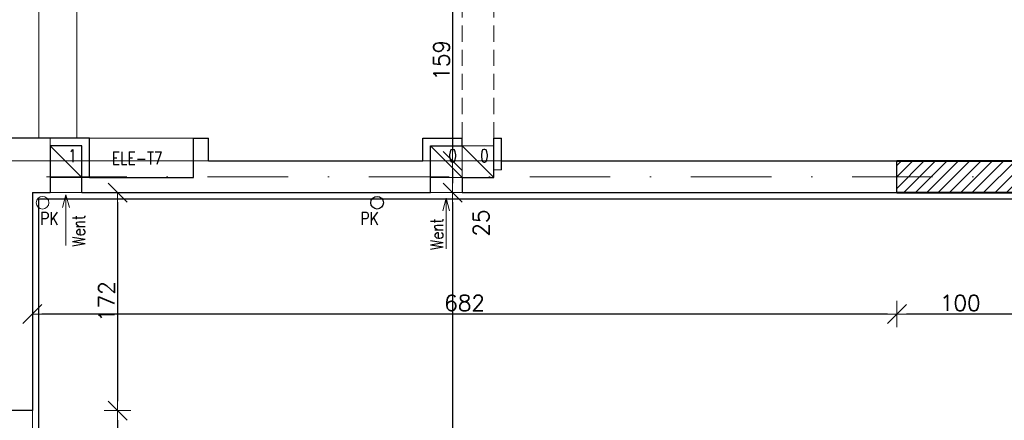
# Model space of a CAD drawing. Header units: millimetres. Extents: x 23192 to 177760, y -399809 to -79279.
# Tile 144 of 256: x 53194 to 53970, y -195131 to -194815. Entities that reach past the tile are written whole.
import ezdxf

# ---------------------------------------------------------------- set-up
doc = ezdxf.new("R2010")
doc.units = ezdxf.units.MM
for name, pattern in [('2_3', [1, 0.5, -0.5]), ('DASHDOT', [25.4, 12.7, -6.35, 0, -6.35]), ('HIDDEN', [9.525, 6.35, -3.175])]:
    doc.linetypes.add(name, pattern=pattern)
doc.layers.get('0').update_dxf_attribs({"lineweight": 0})
for name, color, linetype, lineweight in [('!! 0_ Istn-sciany', 3, 'Continuous', 30), ('!! 0_ Istn-widok', 1, 'Continuous', 15), ('!! 0_Istn-armatura', 6, 'Continuous', 9), ('!! 0_Istn-went', 5, 'Continuous', 13), ('!! 0_Osie', 1, 'DASHDOT', 13), ('!! 1  WYDZIELENIE PPOŻ', 252, 'Continuous', 0), ('!! 1_hatch projektowane ściany', 4, 'Continuous', 5), ('!! 1_PROJ Sciany', 2, 'Continuous', 40), ('!! wymiary osi', 250, 'Continuous', 9), ('0-osie-liniA', 14, 'DASHDOT', 5)]:
    doc.layers.add(name, color=color, linetype=linetype, lineweight=lineweight)
doc.layers.add('!! 0_opis pionów', color=4, linetype='Continuous')
doc.layers.add('Powierzchnia', color=140, linetype='Continuous', lineweight=5, plot=False)
doc.styles.add('ARCHETYP', font='romans.shx', dxfattribs={"height": 15})
doc.styles.add('TXT', font='simplex.shx')
doc.dimstyles.new('DIM50', dxfattribs={"dimscale": 5, "dimtxt": 2.5, "dimasz": 1.5, "dimexe": 0, "dimexo": 0, "dimgap": 0.5, "dimtad": 1, "dimdec": 4, "dimrnd": 0.5, "dimdsep": 46, "dimtxsty": 'TXT', "dimblk1": 'TICK1', "dimblk2": 'TICK1', "dimsah": 1, "dimcen": 0, "dimse1": 1, "dimse2": 1, "dimclrd": 1, "dimclre": 7, "dimclrt": 9, "dimadec": 0, "dimazin": 0, "dimtfac": 1, "dimtdec": 4, "dimtmove": 2, "dimatfit": 3, "dimldrblk": 'TICK1', "dimfxl": 1, "dimtolj": 1, "dimarcsym": 0})

# ---------------------------------------------------------------- blocks, each defined once
blk = doc.blocks.new('BLOK OSI')
at = {"layer": '0-osie-liniA', "ltscale": 5}
blk.add_lwpolyline([(48639.25763, -195002.0883), (55442.2848, -195002.0883)], dxfattribs=at)
blk = doc.blocks.new('TICK1')
at = {"color": 0}
for p, q in [((0, -1.4), (0, 1.4)), ((0, 0), (-1, 0))]:
    blk.add_line(p, q, dxfattribs=at)
at = {"color": 2}
blk.add_line((-1, -1), (1, 1), dxfattribs=at)
blk = doc.blocks.new('*D2455')
at = {"layer": '!! wymiary osi', "color": 1, "lineweight": -2, "transparency": 16777216}
blk.add_line((53978.21, -195047.47), (53893.21, -195047.47), dxfattribs=at)
at = {"layer": 'DEFPOINTS', "color": 0, "transparency": 16777216}
for p in [(53885.71, -194951.59), (53985.71, -194951.59), (53885.71, -195047.47)]:
    blk.add_point(p, dxfattribs=at)
at = {"layer": '!! wymiary osi', "color": 1, "lineweight": -2, "transparency": 16777216, "xscale": 7.5, "yscale": 7.5, "zscale": 7.5, "rotation": 180}
blk.add_blockref('TICK1', (53885.71, -195047.47), dxfattribs=at)
at = {"layer": '!! wymiary osi', "color": 1, "lineweight": -2, "transparency": 16777216, "xscale": 7.5, "yscale": 7.5, "zscale": 7.5}
blk.add_blockref('TICK1', (53985.71, -195047.47), dxfattribs=at)
at = {"layer": '!! wymiary osi', "color": 9, "transparency": 16777216, "insert": (53935.71, -195038.72), "char_height": 12.5, "attachment_point": 5, "style": 'TXT'}
blk.add_mtext('\\A1;100', dxfattribs=at)
blk = doc.blocks.new('*D2456')
at = {"layer": '!! wymiary osi', "color": 1, "lineweight": -2, "transparency": 16777216}
blk.add_line((53878.21, -195047.47), (53211.21, -195047.47), dxfattribs=at)
at = {"layer": 'DEFPOINTS', "color": 0, "transparency": 16777216}
for p in [(53203.71, -194951.59), (53885.71, -194951.59), (53203.71, -195047.47)]:
    blk.add_point(p, dxfattribs=at)
at = {"layer": '!! wymiary osi', "color": 1, "lineweight": -2, "transparency": 16777216, "xscale": 7.5, "yscale": 7.5, "zscale": 7.5, "rotation": 180}
blk.add_blockref('TICK1', (53203.71, -195047.47), dxfattribs=at)
at = {"layer": '!! wymiary osi', "color": 1, "lineweight": -2, "transparency": 16777216, "xscale": 7.5, "yscale": 7.5, "zscale": 7.5}
blk.add_blockref('TICK1', (53885.71, -195047.47), dxfattribs=at)
at = {"layer": '!! wymiary osi', "color": 9, "transparency": 16777216, "insert": (53544.71, -195038.72), "char_height": 12.5, "attachment_point": 5, "style": 'TXT'}
blk.add_mtext('\\A1;682', dxfattribs=at)
blk = doc.blocks.new('*D2457')
at = {"layer": '!! wymiary osi', "color": 1, "lineweight": -2, "transparency": 16777216}
blk.add_line((53270.97, -194959.09), (53270.97, -195116.22), dxfattribs=at)
at = {"layer": 'DEFPOINTS', "color": 0, "transparency": 16777216}
for p in [(53203.71, -194951.59), (53203.71, -195123.72), (53270.97, -195123.72)]:
    blk.add_point(p, dxfattribs=at)
at = {"layer": '!! wymiary osi', "color": 1, "lineweight": -2, "transparency": 16777216, "xscale": 7.5, "yscale": 7.5, "zscale": 7.5}
for p, rotation in [((53270.97, -194951.59), 90), ((53270.97, -195123.72), 270)]:
    blk.add_blockref('TICK1', p, dxfattribs=dict(at, rotation=rotation))
at = {"layer": '!! wymiary osi', "color": 9, "transparency": 16777216, "insert": (53262.22, -195037.65), "char_height": 12.5, "attachment_point": 5, "rotation": 90, "style": 'TXT'}
blk.add_mtext('\\A1;172', dxfattribs=at)
blk = doc.blocks.new('*D2458')
at = {"layer": '!! wymiary osi', "color": 1, "lineweight": -2, "transparency": 16777216}
blk.add_line((53270.97, -195131.22), (53270.97, -195215.61), dxfattribs=at)
at = {"layer": 'DEFPOINTS', "color": 0, "transparency": 16777216}
for p in [(53203.71, -195123.72), (53199.82, -195223.11), (53270.97, -195223.11)]:
    blk.add_point(p, dxfattribs=at)
at = {"layer": '!! wymiary osi', "color": 1, "lineweight": -2, "transparency": 16777216, "xscale": 7.5, "yscale": 7.5, "zscale": 7.5}
for p, rotation in [((53270.97, -195123.72), 90), ((53270.97, -195223.11), 270)]:
    blk.add_blockref('TICK1', p, dxfattribs=dict(at, rotation=rotation))
at = {"layer": '!! wymiary osi', "color": 9, "transparency": 16777216, "insert": (53262.22, -195173.41), "char_height": 12.5, "attachment_point": 5, "rotation": 90, "style": 'TXT'}
blk.add_mtext('\\A1;99.5', dxfattribs=at)
blk = doc.blocks.new('*D2482')
at = {"layer": '!! wymiary osi', "color": 1, "lineweight": -2, "transparency": 16777216}
blk.add_line((53535.22, -194775.09), (53535.22, -194919.09), dxfattribs=at)
at = {"layer": 'DEFPOINTS', "color": 0, "transparency": 16777216}
for p in [(53479.71, -194767.59), (53479.71, -194926.59), (53535.22, -194926.59)]:
    blk.add_point(p, dxfattribs=at)
at = {"layer": '!! wymiary osi', "color": 1, "lineweight": -2, "transparency": 16777216, "xscale": 7.5, "yscale": 7.5, "zscale": 7.5}
for p, rotation in [((53535.22, -194767.59), 90), ((53535.22, -194926.59), 270)]:
    blk.add_blockref('TICK1', p, dxfattribs=dict(at, rotation=rotation))
at = {"layer": '!! wymiary osi', "color": 9, "transparency": 16777216, "insert": (53526.47, -194847.09), "char_height": 12.5, "attachment_point": 5, "rotation": 90, "style": 'TXT'}
blk.add_mtext('\\A1;159', dxfattribs=at)
blk = doc.blocks.new('*D2483')
at = {"layer": '!! wymiary osi', "color": 1, "lineweight": -2, "transparency": 16777216}
blk.add_line((53535.22, -194934.09), (53535.22, -194944.09), dxfattribs=at)
at = {"layer": 'DEFPOINTS', "color": 0, "transparency": 16777216}
for p in [(53479.71, -194926.59), (53479.71, -194951.59), (53535.22, -194951.59)]:
    blk.add_point(p, dxfattribs=at)
at = {"layer": '!! wymiary osi', "color": 1, "lineweight": -2, "transparency": 16777216, "xscale": 7.5, "yscale": 7.5, "zscale": 7.5}
for p, rotation in [((53535.22, -194926.59), 90), ((53535.22, -194951.59), 270)]:
    blk.add_blockref('TICK1', p, dxfattribs=dict(at, rotation=rotation))
at = {"layer": '!! wymiary osi', "color": 9, "transparency": 16777216, "insert": (53557.72, -194975.63), "char_height": 12.5, "attachment_point": 5, "rotation": 90, "style": 'TXT'}
blk.add_mtext('\\A1;25', dxfattribs=at)
blk = doc.blocks.new('*D2484')
at = {"layer": '!! wymiary osi', "color": 1, "lineweight": -2, "transparency": 16777216}
blk.add_line((53535.22, -194959.09), (53535.22, -195567.09), dxfattribs=at)
at = {"layer": 'DEFPOINTS', "color": 0, "transparency": 16777216}
for p in [(53479.71, -194951.59), (53521.71, -195574.59), (53535.22, -195574.59)]:
    blk.add_point(p, dxfattribs=at)
at = {"layer": '!! wymiary osi', "color": 1, "lineweight": -2, "transparency": 16777216, "xscale": 7.5, "yscale": 7.5, "zscale": 7.5}
for p, rotation in [((53535.22, -194951.59), 90), ((53535.22, -195574.59), 270)]:
    blk.add_blockref('TICK1', p, dxfattribs=dict(at, rotation=rotation))
at = {"layer": '!! wymiary osi', "color": 9, "transparency": 16777216, "insert": (53526.47, -195263.09), "char_height": 12.5, "attachment_point": 5, "rotation": 90, "style": 'TXT'}
blk.add_mtext('\\A1;623', dxfattribs=at)

msp = doc.modelspace()

# ---------------------------------------------------------------- hatches: boundary and pattern name
at = {"layer": '!! 1_hatch projektowane ściany'}
h = msp.add_hatch(dxfattribs=at)
h.set_pattern_fill('ANSI31', color=256, scale=2)
h.paths.add_polyline_path([(53985.71142, -194926.5883), (53885.71142, -194926.5883), (53885.71142, -194939.0883), (53985.71142, -194939.0883)])
h.paths.add_polyline_path([(53985.71142, -194939.0883), (53885.71142, -194939.0883), (53885.71142, -194951.5883), (53985.71142, -194951.5883)])

# ---------------------------------------------------------------- linework, layer by layer
at = {"layer": '!! 0_ Istn-sciany'}
for p, q in [((53511.71142, -194926.5883), (53511.71142, -194908.5883)), ((53567.71142, -194939.5883), (53567.71142, -194908.5883)), ((53573.71142, -194933.5883), (53573.71142, -194908.5883)), ((53517.71142, -194951.5883), (53517.71142, -194914.5883)), ((53885.71142, -194951.5883), (53885.71142, -194926.5883))]:
    msp.add_line(p, q, dxfattribs=at)
for points in [[(53248.71142, -194908.5883), (53178.71142, -194908.5883)], [(53248.71142, -194939.5883), (53248.71142, -194908.5883)], [(53330.71142, -194939.5883), (53330.71142, -194908.5883)], [(53330.71142, -194908.5883), (53342.71142, -194908.5883)], [(53342.71142, -194926.5883), (53342.71142, -194908.5883)], [(53511.71142, -194908.5883), (53542.71142, -194908.5883)], [(53542.71142, -194914.5883), (53542.71142, -194908.5883)], [(53567.71142, -194908.5883), (53573.71142, -194908.5883)], [(53242.71142, -194914.5883), (53217.71142, -194914.5883)], [(53217.71142, -194914.5883), (53217.71142, -194939.5883)], [(53242.71142, -194951.5883), (53242.71142, -194914.5883)], [(53517.71142, -194914.5883), (53542.71142, -194914.5883)], [(53342.71142, -194926.5883), (53511.71142, -194926.5883)], [(53573.71142, -194926.5883), (53885.71142, -194926.5883)], [(53217.71142, -194939.5883), (53217.71142, -194951.5883)], [(53248.71142, -194939.5883), (53330.71142, -194939.5883)], [(53542.71142, -194939.5883), (53567.71142, -194939.5883)], [(53542.71142, -194939.5883), (53542.71142, -194951.5883)], [(53203.71142, -194951.5883), (53217.71142, -194951.5883)], [(53203.71142, -194951.5883), (53203.71142, -195123.71718)], [(53242.71142, -194951.5883), (53517.71142, -194951.5883)], [(53542.71142, -194951.5883), (53885.71142, -194951.5883)], [(53203.71142, -195123.71718), (53178.71142, -195123.71718)]]:
    msp.add_lwpolyline(points, dxfattribs=at)
at = {"layer": '!! 0_ Istn-widok'}
for points in [[(53208.71142, -194908.5883), (53208.71142, -194651.5883)], [(53238.71142, -194908.5883), (53238.71142, -194651.5883)], [(53217.71142, -194914.5883), (53217.71142, -194908.5883)], [(53511.71142, -194926.5883), (53517.71142, -194926.5883)], [(53242.71142, -194939.5883), (53248.71142, -194939.5883)], [(53573.71142, -194933.5883), (53567.71142, -194933.5883)]]:
    msp.add_lwpolyline(points, dxfattribs=at)
at = {"layer": '!! 0_Istn-armatura'}
msp.add_lwpolyline([(53248.71142, -194908.5883), (53330.71142, -194908.5883)], dxfattribs=at)
msp.add_circle((53211.71142, -194959.5883), 5, dxfattribs=at)
at = {"layer": '!! 0_Istn-went', "linetype": 'HIDDEN', "ltscale": 2}
for points in [[(53542.71142, -194908.5883), (53542.71142, -194755.5883)], [(53567.71142, -194908.5883), (53567.71142, -194755.5883)]]:
    msp.add_lwpolyline(points, dxfattribs=at)
at = {"layer": '!! 0_Istn-went'}
for points in [[(53217.71142, -194939.5883), (53242.71142, -194939.5883), (53242.71142, -194914.5883), (53217.71142, -194914.5883)], [(53517.71142, -194939.5883), (53542.71142, -194939.5883), (53542.71142, -194914.5883), (53517.71142, -194914.5883)], [(53542.71142, -194939.5883), (53567.71142, -194939.5883), (53567.71142, -194914.5883), (53542.71142, -194914.5883)]]:
    msp.add_lwpolyline(points, close=True, dxfattribs=at)
for points in [[(53217.71142, -194914.5883), (53242.71142, -194939.5883)], [(53517.71142, -194914.5883), (53542.71142, -194939.5883)], [(53542.71142, -194914.5883), (53567.71142, -194939.5883)], [(53217.71142, -194951.5883), (53242.71142, -194951.5883)], [(53230.21142, -194953.33133), (53227.53193, -194963.33133)], [(53230.21142, -194993.37786), (53230.21142, -194953.33133)], [(53230.21142, -194953.33133), (53232.89092, -194963.33133)], [(53517.71142, -194951.5883), (53542.71142, -194951.5883)], [(53530.21142, -194955.9662), (53527.53193, -194965.9662)], [(53530.21142, -194996.01273), (53530.21142, -194955.9662)], [(53530.21142, -194955.9662), (53532.89092, -194965.9662)]]:
    msp.add_lwpolyline(points, dxfattribs=at)
at = {"layer": '!! 0_opis pionów'}
msp.add_circle((53475.71142, -194959.5883), 5, dxfattribs=at)
at = {"layer": '!! 1  WYDZIELENIE PPOŻ', "color": 20, "linetype": '2_3', "ltscale": 10, "true_color": 0xf65c09, "const_width": 1}
msp.add_lwpolyline([(53208.71142, -195569.5883), (53208.71142, -194956.5883), (54755.5485, -194956.5883), (54755.86901, -194356.5883), (54961.71142, -194356.5883), (54961.71142, -195569.5883)], close=True, dxfattribs=at)
at = {"layer": '!! 1_PROJ Sciany'}
for points in [[(53885.71142, -194926.5883), (53985.71142, -194926.5883)], [(53885.71142, -194951.5883), (53985.71142, -194951.5883)]]:
    msp.add_lwpolyline(points, dxfattribs=at)
at = {"layer": 'Powierzchnia'}
for points in [[(52004.71142, -194926.5883), (54379.71142, -194926.5883), (54379.71142, -194767.5883), (53479.71142, -194767.5883), (53479.71142, -194651.5883), (52004.71142, -194651.5883)], [(54966.71142, -194951.5883), (53203.71142, -194951.5883), (53203.71142, -195574.5883), (54966.71142, -195574.5883)]]:
    msp.add_lwpolyline(points, close=True, dxfattribs=at)

# ---------------------------------------------------------------- block references
at = {"layer": '!! 0_Osie'}
msp.add_blockref('BLOK OSI', (0, 63), dxfattribs=at)

# ---------------------------------------------------------------- texts
at = {"layer": '!! 0_Istn-armatura', "style": 'ARCHETYP', "width": 0.8}
for s, p in [('ELE-T7', (53266.32087, -194929.34047)), ('PK', (53209.92953, -194977.04165))]:
    msp.add_text(s, height=10, rotation=0.00000004, dxfattribs=at).set_placement(p)
at = {"layer": '!! 0_Istn-went', "style": 'ARCHETYP', "width": 0.8}
for s, rotation, p in [('1', 0.00000004, (53231.87286, -194927.41077)), ('0', 0.00000004, (53531.87286, -194927.41077)), ('0', 0.00000004, (53556.87286, -194927.41077)), ('Went', 89.99999996, (53245.24788, -194994.19257)), ('Went', 89.99999996, (53527.8812, -194996.82744))]:
    msp.add_text(s, height=10, rotation=rotation, dxfattribs=at).set_placement(p)
at = {"layer": '!! 0_opis pionów', "style": 'ARCHETYP', "width": 0.8}
msp.add_text('PK', height=10, rotation=0.00000004, dxfattribs=at).set_placement((53462.54423, -194977.04165))

# ---------------------------------------------------------------- dimensions: what is measured, and where the dimension line sits
at = {"layer": '!! wymiary osi'}
for base, p1, p2, picture, middle in [((53535.21902, -194926.5883), (53479.71142, -194767.5883), (53479.71142, -194926.5883), '*D2482', (53526.46902, -194847.0883)), ((53270.97285, -195123.71718), (53203.71142, -194951.5883), (53203.71142, -195123.71718), '*D2457', (53262.22285, -195037.65274)), ((53535.21902, -195574.5883), (53479.71142, -194951.5883), (53521.71142, -195574.5883), '*D2484', (53526.46902, -195263.0883)), ((53270.97285, -195223.10656), (53203.71142, -195123.71718), (53199.81834, -195223.10656), '*D2458', (53262.22285, -195173.41187))]:
    dim = msp.add_linear_dim(base=base, p1=p1, p2=p2, angle=90, dimstyle='DIM50', dxfattribs=at)
    dim.commit()
    dim.dimension.update_dxf_attribs({"geometry": picture, "text_midpoint": middle})
dim = msp.add_linear_dim(base=(53535.21902, -194951.5883), p1=(53479.71142, -194926.5883), p2=(53479.71142, -194951.5883), angle=90, dimstyle='DIM50', dxfattribs=at)
dim.commit()
dim.dimension.update_dxf_attribs({"geometry": '*D2483', "text_midpoint": (53557.71902, -194975.63283), "dimtype": 160})
for base, p1, p2, picture, middle in [((53203.71142, -195047.46722), (53885.71142, -194951.5883), (53203.71142, -194951.5883), '*D2456', (53544.71142, -195038.71722)), ((53885.71142, -195047.46722), (53985.71142, -194951.5883), (53885.71142, -194951.5883), '*D2455', (53935.71142, -195038.71722))]:
    dim = msp.add_linear_dim(base=base, p1=p1, p2=p2, dimstyle='DIM50', dxfattribs=at)
    dim.commit()
    dim.dimension.update_dxf_attribs({"geometry": picture, "text_midpoint": middle})

doc.saveas('drawing.dxf')
